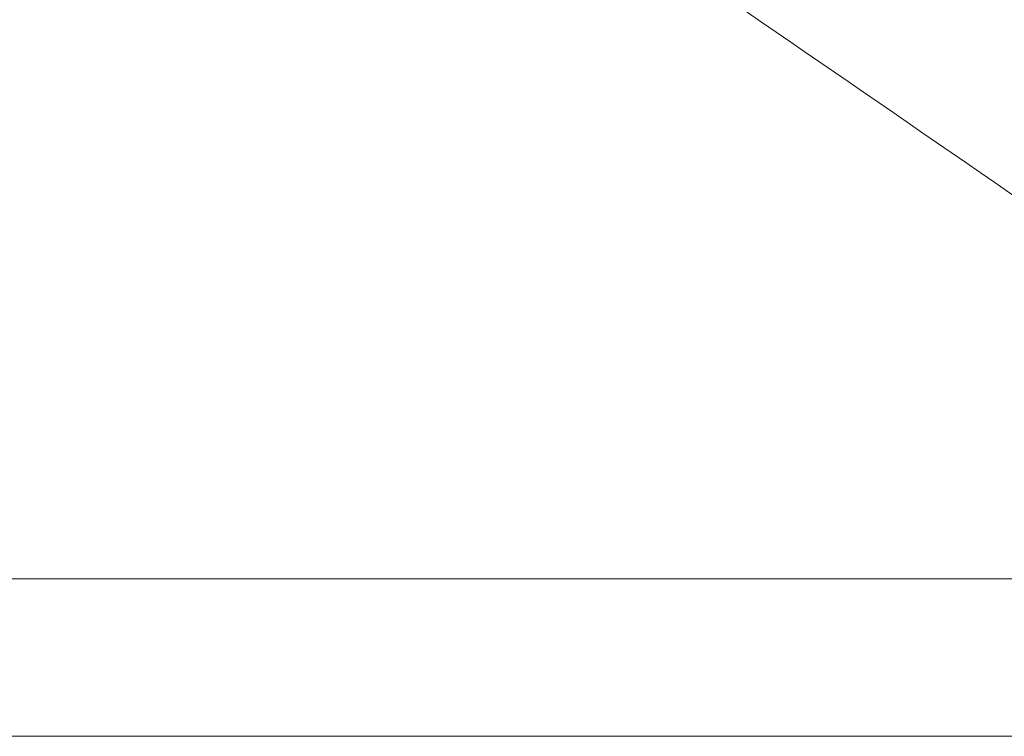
# Model space of a CAD drawing. Header units: millimetres. Extents: x -620 to 6530, y -1325 to 1325.
# Tile 64 of 180: x -11.68 to -3.66, y -865.32 to -859.49. Entities that reach past the tile are written whole.
import ezdxf

# ---------------------------------------------------------------- set-up
doc = ezdxf.new("R2010")
doc.units = ezdxf.units.MM
doc.layers.add('Plan', color=7, linetype='Continuous', true_color=0xffffff)

msp = doc.modelspace()

# ---------------------------------------------------------------- linework, layer by layer
at = {"layer": 'Plan', "color": 155, "linetype": 'Continuous', "lineweight": 13}
for points, knots in [([(-29.1979, -840.6708), (-27.9812, -841.4452), (-26.7583, -842.2277), (-24.915, -843.4133), (-24.299, -843.8105), (-23.0645, -844.6086), (-22.4458, -845.0096), (-19.3459, -847.0235), (-16.8444, -848.6644), (-13.0609, -851.1689), (-11.1614, -852.4318), (-9.2503, -853.7107), (-7.9738, -854.5667), (-7.3342, -854.9965), (-4.131, -857.1535), (-1.5504, -858.9054), (1.0474, -860.6827)], [0, 0, 0, 0, 0.125, 0.125, 0.1875, 0.1875, 0.25, 0.25, 0.5, 0.5, 0.625, 0.6875, 0.6875, 0.75, 0.75, 1, 1, 1, 1]), ([(0.9256, -864.039), (-1.6335, -862.2593), (-4.1758, -860.5047), (-7.332, -858.3441), (-7.9622, -857.9136), (-9.2201, -857.0561), (-11.1032, -855.775), (-12.9752, -854.5096), (-16.704, -852.0002), (-19.1697, -850.3558), (-22.2257, -848.3373), (-22.8356, -847.9354), (-24.0527, -847.1354), (-24.66, -846.7373), (-26.4773, -845.5488), (-27.6831, -844.7643), (-28.8829, -843.9879)], [0, 0, 0, 0, 0.25, 0.25, 0.3125, 0.3125, 0.375, 0.5, 0.5, 0.75, 0.75, 0.8125, 0.8125, 0.875, 0.875, 1, 1, 1, 1])]:
    msp.add_open_spline(points, degree=3, knots=knots, dxfattribs=at)
msp.add_open_spline([(-30.9509, -864.0382), (-20.3257, -864.0385), (-9.7002, -864.0387), (0.9256, -864.039)], degree=3, dxfattribs=at)
at = {"layer": 'Plan', "color": 155, "linetype": 'Continuous', "lineweight": 18}
msp.add_open_spline([(4.1528, -865.3223), (3.5768, -865.3223), (3.0008, -865.3223), (-1.8632, -865.3223), (-6.151, -865.3223), (-14.7267, -865.3223), (-19.0145, -865.3223), (-24.7758, -865.3223), (-26.2494, -865.3223), (-27.7229, -865.3223)], degree=3, knots=[0, 0, 0, 0, 0.054209, 0.054209, 0.457762, 0.457762, 0.861314, 0.861314, 1, 1, 1, 1], dxfattribs=at)

doc.saveas('drawing.dxf')
